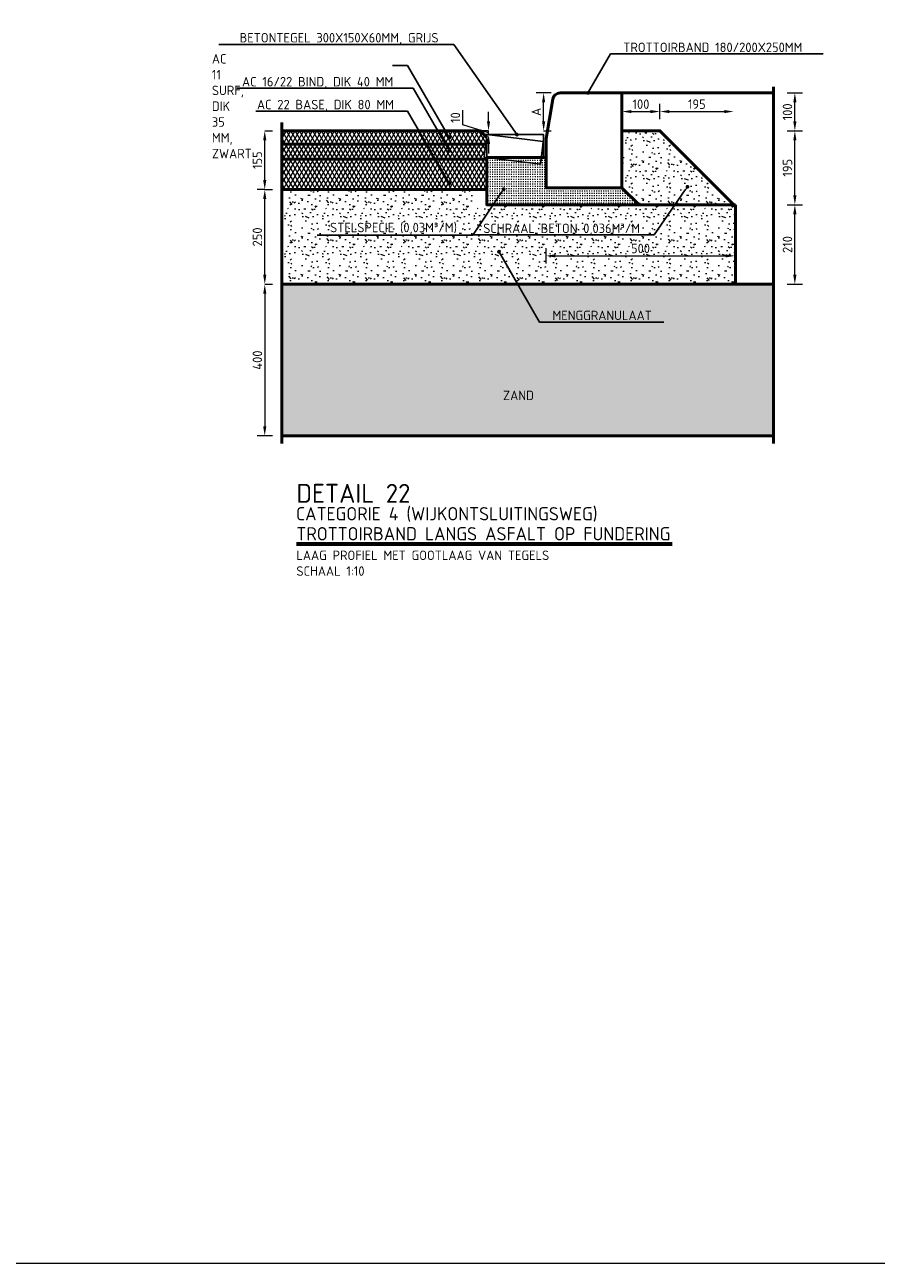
# Model space of a CAD drawing. Header units: metres. Extents: x 92403 to 95147, y 464428 to 465602.
# Tile 221 of 256: x 92593.91 to 92596.16, y 465099.19 to 465102.46. Entities that reach past the tile are written whole.
import ezdxf
from ezdxf import colors
from ezdxf.entities.mleader import LeaderData, LeaderLine
from ezdxf.math import Vec2, Vec3

# ---------------------------------------------------------------- set-up
doc = ezdxf.new("R2010")
doc.units = ezdxf.units.M
for name, pattern in [('NLCS-HIDDEN', [4, 2, -2]), ('VW-1-1_STREEP', [2, 1, -1]), ('XX-PROJECTGRENS', [18, 12, -3, 0, -3])]:
    doc.linetypes.add(name, pattern=pattern)
doc.layers.get('0').update_dxf_attribs({"linetype": 'CONTINUOUS'})
doc.layers.get('Defpoints').update_dxf_attribs({"linetype": 'CONTINUOUS'})
for name, color, linetype, lineweight in [('N-WE-GW-GROND_ZAND_CUNETZAND-AD-10', 7, 'CONTINUOUS', 18), ('N-WE-GW-GROND_ZAND_CUNETZAND-WERK-T25', 7, 'CONTINUOUS', 25), ('N-WE-KG-PROJECTGRENS-GD', 7, 'XX-PROJECTGRENS', 50), ('N-WE-VH-GOOT-GN', 170, 'NLCS-HIDDEN', 25), ('N-WE-VH-KANTOPSLUITING_TROTTOIRBAND_130 150-GD', 210, 'CONTINUOUS', 50), ('N-WE-VH-VERHARDING_ASFALT-AD-10', 252, 'CONTINUOUS', 18), ('N-WE-VH-VERHARDING_ASFALT-GD', 252, 'CONTINUOUS', 50), ('N-WE-VH-VERHARDING_ASFALT-T25', 7, 'CONTINUOUS', 25), ('N-WE-VH-VERHARDING_BETON-AD-10', 252, 'CONTINUOUS', 18), ('N-WE-VH-VERHARDING_BETON_SCHRAAL-GD', 252, 'CONTINUOUS', 50), ('N-WE-VH-VERHARDING_BETON_SCHRAAL-T25', 7, 'CONTINUOUS', 25), ('N-WE-VH-VERHARDING_FUNDERING-AD-10', 252, 'CONTINUOUS', 18), ('N-WE-VH-VERHARDING_TEGEL-GD', 252, 'CONTINUOUS', 50), ('N-WE-VW-MARKERING_LANGS_STREEP_11-G', 7, 'VW-1-1_STREEP', 13), ('X-XX-AL-TEKENBLAD_TITELBLOK-T25', 7, 'CONTINUOUS', 25), ('X-XX-AL-TEKENBLAD_TITELBLOK-T35', 50, 'CONTINUOUS', 35), ('X-XX-AL-TEKENBLAD_TITELBLOK-T50', 130, 'CONTINUOUS', 50), ('X-XX-AL-VERWIJZING_DETAIL-M', 7, 'CONTINUOUS', 18)]:
    doc.layers.add(name, color=color, linetype=linetype, lineweight=lineweight)
doc.styles.add('NLCS-ISO-ANNOTATIVE-T25', font='NLCS-ISO.ttf', dxfattribs={"height": 2.5})
doc.styles.add('NLCS-ISO-M10-T25', font='NLCS-ISO.ttf', dxfattribs={"height": 0.025})
doc.styles.add('NLCS-ISO-M10-T35', font='NLCS-ISO.ttf', dxfattribs={"height": 0.035})
doc.styles.add('NLCS-ISO-M10-T50', font='NLCS-ISO.ttf', dxfattribs={"height": 0.05})
doc.dimstyles.new('NLCS-M10-T25-PIJL_L2_H1', dxfattribs={"dimscale": 0.01, "dimtxt": 2.5, "dimasz": 2.5, "dimexe": 2, "dimexo": 2, "dimgap": 0.7, "dimtad": 1, "dimzin": 0, "dimdsep": 46, "dimtxsty": 'NLCS-ISO-M10-T25', "dimcen": 2.5, "dimdle": 2, "dimclrd": 256, "dimclre": 256, "dimclrt": 7, "dimadec": 1, "dimazin": 0, "dimtfac": 1, "dimtdec": 3, "dimtofl": 0, "dimtmove": 1, "dimatfit": 0, "dimfxl": 2, "dimfxlon": 1, "dimtfillclr": 256, "dimtolj": 1, "dimtzin": 0, "dimlwd": -1, "dimlwe": -1, "dimarcsym": 0})
pattern_1 = [(60, (2985.379468, 6084.488832), (-0.00866025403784, 0.005), []), (120, (2985.379468, 6084.488832), (-0.00866025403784, -0.005), [])]
pattern_2 = [(0, (2985.47447, 6084.55283), (0, 0.1), [0, -0.1]), (0, (2985.47547, 6084.51783), (0, 0.1), [0, -0.1]), (0, (2985.47847, 6084.57183), (0, 0.1), [0, -0.1]), (338.1986, (2985.426468, 6084.540832), (0.3000000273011, -0.0999999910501), [0.0107703, -0.5277462]), (216.8699, (2985.436468, 6084.536832), (0.29999999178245, 0.2000000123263), [0.005, -0.495]), (130.6013, (2985.432468, 6084.533832), (0.5000000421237, -0.59999990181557), [0.0092195, -0.9127349]), (206.5651, (2985.39947, 6084.52183), (-0.099999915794, -0.1000001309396), [0.0022361, -0.2213707]), (326.3099, (2985.397468, 6084.520832), (0.1999999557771, -0.1000001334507), [0.0036056, -0.3569496]), (108.4349, (2985.40047, 6084.518832), (-0.0999998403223, 0.2000000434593), [0.0031623, -0.3130655]), (225, (2985.46347, 6084.51183), (-2e-17, -0.100000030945), [0.0042426, -0.1371787]), (0, (2985.46047, 6084.50883), (0.1, 0.1), [0.006, -0.094]), (135, (2985.46647, 6084.50883), (-0.100000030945, 9e-18), [0.0042426, -0.1371787]), (251.5651, (2985.45147, 6084.575832), (0.0999998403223, 0.2000000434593), [0.0031623, -0.3130655]), (0, (2985.45047, 6084.57283), (0.1, 0.1), [0.005, -0.095]), (143.1301, (2985.455468, 6084.572832), (-0.29999999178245, 0.2000000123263), [0.005, -0.495]), (213.6901, (2985.398468, 6084.576832), (0.1999999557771, 0.1000001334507), [0.0036056, -0.3569496]), (341.5651, (2985.39547, 6084.574832), (-0.2000000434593, 0.0999998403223), [0.0063246, -0.3099032]), (126.8699, (2985.401468, 6084.572832), (0.2000000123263, -0.29999999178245), [0.005, -0.495]), (0, (2985.42747, 6084.57283), (0, 0.1), [0, -0.1]), (0, (2985.40047, 6084.54683), (0, 0.1), [0, -0.1]), (0, (2985.42847, 6084.50983), (0, 0.1), [0, -0.1]), (0, (2985.45547, 6084.54083), (0, 0.1), [0, -0.1]), (0, (2985.42647, 6084.55783), (0, 0.1), [0, -0.1]), (0, (2985.40447, 6084.56083), (0, 0.1), [0, -0.1]), (0, (2985.41347, 6084.55483), (0, 0.1), [0, -0.1]), (0, (2985.40947, 6084.53083), (0, 0.1), [0, -0.1]), (0, (2985.38547, 6084.53483), (0, 0.1), [0, -0.1]), (0, (2985.38647, 6084.55783), (0, 0.1), [0, -0.1]), (0, (2985.38347, 6084.57983), (0, 0.1), [0, -0.1]), (0, (2985.41447, 6084.58383), (0, 0.1), [0, -0.1]), (0, (2985.43647, 6084.58783), (0, 0.1), [0, -0.1]), (0, (2985.47147, 6084.58383), (0, 0.1), [0, -0.1]), (0, (2985.44747, 6084.55283), (0, 0.1), [0, -0.1]), (0, (2985.43747, 6084.57083), (0, 0.1), [0, -0.1]), (0, (2985.44547, 6084.52283), (0, 0.1), [0, -0.1]), (0, (2985.41547, 6084.51783), (0, 0.1), [0, -0.1]), (0, (2985.44547, 6084.49583), (0, 0.1), [0, -0.1]), (0, (2985.41247, 6084.50183), (0, 0.1), [0, -0.1]), (0, (2985.38047, 6084.49883), (0, 0.1), [0, -0.1]), (0, (2985.39247, 6084.49383), (0, 0.1), [0, -0.1]), (0, (2985.39347, 6084.50783), (0, 0.1), [0, -0.1]), (0, (2985.46047, 6084.49183), (0, 0.1), [0, -0.1]), (0, (2985.47247, 6084.53283), (0, 0.1), [0, -0.1]), (0, (2985.46747, 6084.56283), (0, 0.1), [0, -0.1]), (0, (2985.42147, 6084.49083), (0, 0.1), [0, -0.1])]

# ---------------------------------------------------------------- blocks, each defined once
blk = doc.blocks.new('*D580')
at = {"layer": 'Defpoints', "color": 0, "transparency": 16777216}
for p in [(92595.1378, 465102.1786), (92595.1378, 465102.1786), (92595.1378, 465102.1686)]:
    blk.add_point(p, dxfattribs=at)
at = {"layer": 'X-XX-AL-VERWIJZING_DETAIL-M', "transparency": 16777216}
for p, q in [((92595.0698, 465102.194), (92595.0698, 465102.233)), ((92595.1378, 465102.2036), (92595.1378, 465102.2286)), ((92595.1378, 465102.1736), (92595.0698, 465102.194)), ((92595.1378, 465102.1786), (92595.1178, 465102.1786)), ((92595.1378, 465102.1686), (92595.1178, 465102.1686)), ((92595.1378, 465102.1686), (92595.1378, 465102.1786)), ((92595.1378, 465102.1436), (92595.1378, 465102.1186))]:
    blk.add_line(p, q, dxfattribs=at)
for points in [[(92595.1336, 465102.2036), (92595.1419, 465102.2036), (92595.1378, 465102.1786)], [(92595.1336, 465102.1436), (92595.1419, 465102.1436), (92595.1378, 465102.1686)]]:
    blk.add_solid(points, dxfattribs=at)
at = {"layer": 'X-XX-AL-VERWIJZING_DETAIL-M', "color": 7, "transparency": 16777216, "insert": (92595.0503, 465102.2135), "char_height": 0.025, "attachment_point": 5, "rotation": 90, "style": 'NLCS-ISO-M10-T25'}
blk.add_mtext('\\A1;10', dxfattribs=at)
blk = doc.blocks.new('*D581')
at = {"layer": 'Defpoints', "color": 0, "transparency": 16777216}
for p in [(92595.2832, 465102.2786), (92595.327, 465102.2786), (92595.2832, 465102.1786)]:
    blk.add_point(p, dxfattribs=at)
at = {"layer": 'X-XX-AL-VERWIJZING_DETAIL-M', "transparency": 16777216}
for p, q in [((92595.3032, 465102.2786), (92595.2632, 465102.2786)), ((92595.2832, 465102.2036), (92595.2832, 465102.2536)), ((92595.2832, 465102.1786), (92595.3032, 465102.1786))]:
    blk.add_line(p, q, dxfattribs=at)
for points in [[(92595.279, 465102.2536), (92595.2873, 465102.2536), (92595.2832, 465102.2786)], [(92595.279, 465102.2036), (92595.2873, 465102.2036), (92595.2832, 465102.1786)]]:
    blk.add_solid(points, dxfattribs=at)
at = {"layer": 'X-XX-AL-VERWIJZING_DETAIL-M', "color": 7, "transparency": 16777216, "insert": (92595.2637, 465102.2286), "char_height": 0.025, "attachment_point": 5, "rotation": 90, "style": 'NLCS-ISO-M10-T25'}
blk.add_mtext('\\A1;A', dxfattribs=at)
blk = doc.blocks.new('*D582')
at = {"layer": 'Defpoints', "color": 0, "transparency": 16777216}
for p in [(92594.5471, 465102.1786), (92594.5471, 465102.1786), (92594.5471, 465102.0236)]:
    blk.add_point(p, dxfattribs=at)
at = {"layer": 'X-XX-AL-VERWIJZING_DETAIL-M', "transparency": 16777216}
for p, q in [((92594.5471, 465102.1786), (92594.5671, 465102.1786)), ((92594.5471, 465102.0486), (92594.5471, 465102.1536)), ((92594.5471, 465102.0236), (92594.5271, 465102.0236))]:
    blk.add_line(p, q, dxfattribs=at)
for points in [[(92594.5429, 465102.1536), (92594.5512, 465102.1536), (92594.5471, 465102.1786)], [(92594.5429, 465102.0486), (92594.5512, 465102.0486), (92594.5471, 465102.0236)]]:
    blk.add_solid(points, dxfattribs=at)
at = {"layer": 'X-XX-AL-VERWIJZING_DETAIL-M', "color": 7, "transparency": 16777216, "insert": (92594.5276, 465102.1011), "char_height": 0.025, "attachment_point": 5, "rotation": 90, "style": 'NLCS-ISO-M10-T25'}
blk.add_mtext('\\A1;155', dxfattribs=at)
blk = doc.blocks.new('*D583')
at = {"layer": 'Defpoints', "color": 0, "transparency": 16777216}
for p in [(92595.79, 465101.9836), (92595.9463, 465101.9836), (92595.79, 465101.7736)]:
    blk.add_point(p, dxfattribs=at)
at = {"layer": 'X-XX-AL-VERWIJZING_DETAIL-M', "transparency": 16777216}
for p, q in [((92595.9263, 465101.9836), (92595.9663, 465101.9836)), ((92595.9463, 465101.7986), (92595.9463, 465101.9586)), ((92595.9263, 465101.7736), (92595.9663, 465101.7736))]:
    blk.add_line(p, q, dxfattribs=at)
for points in [[(92595.9421, 465101.9586), (92595.9505, 465101.9586), (92595.9463, 465101.9836)], [(92595.9421, 465101.7986), (92595.9505, 465101.7986), (92595.9463, 465101.7736)]]:
    blk.add_solid(points, dxfattribs=at)
at = {"layer": 'X-XX-AL-VERWIJZING_DETAIL-M', "color": 7, "transparency": 16777216, "insert": (92595.9268, 465101.8786), "char_height": 0.025, "attachment_point": 5, "rotation": 90, "style": 'NLCS-ISO-M10-T25'}
blk.add_mtext('\\A1;210', dxfattribs=at)
blk = doc.blocks.new('*D584')
at = {"layer": 'Defpoints', "color": 0, "transparency": 16777216}
for p in [(92595.59, 465102.1786), (92595.9463, 465102.1786), (92595.74, 465101.9836)]:
    blk.add_point(p, dxfattribs=at)
at = {"layer": 'X-XX-AL-VERWIJZING_DETAIL-M', "transparency": 16777216}
for p, q in [((92595.9263, 465102.1786), (92595.9663, 465102.1786)), ((92595.9463, 465102.0086), (92595.9463, 465102.1536)), ((92595.9263, 465101.9836), (92595.9663, 465101.9836))]:
    blk.add_line(p, q, dxfattribs=at)
for points in [[(92595.9421, 465102.1536), (92595.9505, 465102.1536), (92595.9463, 465102.1786)], [(92595.9421, 465102.0086), (92595.9505, 465102.0086), (92595.9463, 465101.9836)]]:
    blk.add_solid(points, dxfattribs=at)
at = {"layer": 'X-XX-AL-VERWIJZING_DETAIL-M', "color": 7, "transparency": 16777216, "insert": (92595.9268, 465102.0811), "char_height": 0.025, "attachment_point": 5, "rotation": 90, "style": 'NLCS-ISO-M10-T25'}
blk.add_mtext('\\A1;195', dxfattribs=at)
blk = doc.blocks.new('*D585')
at = {"layer": 'Defpoints', "color": 0, "transparency": 16777216}
for p in [(92595.59, 465102.2786), (92595.9463, 465102.2786), (92595.59, 465102.1786)]:
    blk.add_point(p, dxfattribs=at)
at = {"layer": 'X-XX-AL-VERWIJZING_DETAIL-M', "transparency": 16777216}
for p, q in [((92595.9263, 465102.2786), (92595.9663, 465102.2786)), ((92595.9463, 465102.2036), (92595.9463, 465102.2536)), ((92595.9263, 465102.1786), (92595.9663, 465102.1786))]:
    blk.add_line(p, q, dxfattribs=at)
for points in [[(92595.9421, 465102.2536), (92595.9505, 465102.2536), (92595.9463, 465102.2786)], [(92595.9421, 465102.2036), (92595.9505, 465102.2036), (92595.9463, 465102.1786)]]:
    blk.add_solid(points, dxfattribs=at)
at = {"layer": 'X-XX-AL-VERWIJZING_DETAIL-M', "color": 7, "transparency": 16777216, "insert": (92595.9268, 465102.2286), "char_height": 0.025, "attachment_point": 5, "rotation": 90, "style": 'NLCS-ISO-M10-T25'}
blk.add_mtext('\\A1;100', dxfattribs=at)
blk = doc.blocks.new('*D586')
at = {"layer": 'Defpoints', "color": 0, "transparency": 16777216}
for p in [(92595.785, 465102.2295), (92595.59, 465102.1786), (92595.785, 465101.9836)]:
    blk.add_point(p, dxfattribs=at)
at = {"layer": 'X-XX-AL-VERWIJZING_DETAIL-M', "transparency": 16777216}
for p, q in [((92595.59, 465102.2095), (92595.59, 465102.2495)), ((92595.615, 465102.2295), (92595.76, 465102.2295))]:
    blk.add_line(p, q, dxfattribs=at)
for points in [[(92595.615, 465102.2336), (92595.615, 465102.2253), (92595.59, 465102.2295)], [(92595.76, 465102.2336), (92595.76, 465102.2253), (92595.785, 465102.2295)]]:
    blk.add_solid(points, dxfattribs=at)
at = {"layer": 'X-XX-AL-VERWIJZING_DETAIL-M', "color": 7, "transparency": 16777216, "insert": (92595.6875, 465102.249), "char_height": 0.025, "attachment_point": 5, "style": 'NLCS-ISO-M10-T25'}
blk.add_mtext('\\A1;195', dxfattribs=at)
blk = doc.blocks.new('*D587')
at = {"layer": 'Defpoints', "color": 0, "transparency": 16777216}
for p in [(92594.5471, 465101.7736), (92594.5471, 465101.3736), (92594.5925, 465101.3736)]:
    blk.add_point(p, dxfattribs=at)
at = {"layer": 'X-XX-AL-VERWIJZING_DETAIL-M', "transparency": 16777216}
for p, q in [((92594.5471, 465101.7736), (92594.5671, 465101.7736)), ((92594.5471, 465101.7486), (92594.5471, 465101.3986)), ((92594.5671, 465101.3736), (92594.5271, 465101.3736))]:
    blk.add_line(p, q, dxfattribs=at)
for points in [[(92594.5429, 465101.7486), (92594.5512, 465101.7486), (92594.5471, 465101.7736)], [(92594.5429, 465101.3986), (92594.5512, 465101.3986), (92594.5471, 465101.3736)]]:
    blk.add_solid(points, dxfattribs=at)
at = {"layer": 'X-XX-AL-VERWIJZING_DETAIL-M', "color": 7, "transparency": 16777216, "insert": (92594.5276, 465101.5736), "char_height": 0.025, "attachment_point": 5, "rotation": 90, "style": 'NLCS-ISO-M10-T25'}
blk.add_mtext('\\A1;400', dxfattribs=at)
blk = doc.blocks.new('*D588')
at = {"layer": 'Defpoints', "color": 0, "transparency": 16777216}
for p in [(92595.59, 465102.2295), (92595.49, 465102.1986), (92595.59, 465102.1786)]:
    blk.add_point(p, dxfattribs=at)
at = {"layer": 'X-XX-AL-VERWIJZING_DETAIL-M', "transparency": 16777216}
for p, q in [((92595.59, 465102.2095), (92595.59, 465102.2495)), ((92595.515, 465102.2295), (92595.565, 465102.2295))]:
    blk.add_line(p, q, dxfattribs=at)
for points in [[(92595.515, 465102.2336), (92595.515, 465102.2253), (92595.49, 465102.2295)], [(92595.565, 465102.2336), (92595.565, 465102.2253), (92595.59, 465102.2295)]]:
    blk.add_solid(points, dxfattribs=at)
at = {"layer": 'X-XX-AL-VERWIJZING_DETAIL-M', "color": 7, "transparency": 16777216, "insert": (92595.54, 465102.249), "char_height": 0.025, "attachment_point": 5, "style": 'NLCS-ISO-M10-T25'}
blk.add_mtext('\\A1;100', dxfattribs=at)
blk = doc.blocks.new('_Dot')
at = {"color": 0, "linetype": 'ByBlock', "lineweight": -2}
blk.add_line((-0.5, 0), (-1, 0), dxfattribs=at)
at = {"color": 0, "linetype": 'ByBlock', "const_width": 0.5}
blk.add_lwpolyline([(-0.25, 0, 1), (0.25, 0, 1)], format="xyb", close=True, dxfattribs=at)
blk = doc.blocks.new('*D589')
at = {"layer": 'Defpoints', "color": 0, "transparency": 16777216}
for p in [(92594.5471, 465102.0236), (92594.5471, 465102.0236), (92594.5471, 465101.7736)]:
    blk.add_point(p, dxfattribs=at)
at = {"layer": 'X-XX-AL-VERWIJZING_DETAIL-M', "transparency": 16777216}
for p, q in [((92594.5471, 465102.0236), (92594.5671, 465102.0236)), ((92594.5471, 465101.7986), (92594.5471, 465101.9986)), ((92594.5471, 465101.7736), (92594.5671, 465101.7736))]:
    blk.add_line(p, q, dxfattribs=at)
for points in [[(92594.5429, 465101.9986), (92594.5512, 465101.9986), (92594.5471, 465102.0236)], [(92594.5429, 465101.7986), (92594.5512, 465101.7986), (92594.5471, 465101.7736)]]:
    blk.add_solid(points, dxfattribs=at)
at = {"layer": 'X-XX-AL-VERWIJZING_DETAIL-M', "color": 7, "transparency": 16777216, "insert": (92594.5276, 465101.8986), "char_height": 0.025, "attachment_point": 5, "rotation": 90, "style": 'NLCS-ISO-M10-T25'}
blk.add_mtext('\\A1;250', dxfattribs=at)
blk = doc.blocks.new('*D468')
at = {"layer": 'Defpoints', "color": 0, "transparency": 16777216}
for p in [(92595.2889, 465101.947), (92595.7889, 465101.8487), (92595.7889, 465101.8289)]:
    blk.add_point(p, dxfattribs=at)
at = {"layer": 'X-XX-AL-VERWIJZING_DETAIL-M', "transparency": 16777216}
for p, q in [((92595.2889, 465101.8687), (92595.2889, 465101.8287)), ((92595.7889, 465101.8487), (92595.7889, 465101.8687)), ((92595.3139, 465101.8487), (92595.7639, 465101.8487))]:
    blk.add_line(p, q, dxfattribs=at)
for points in [[(92595.3139, 465101.8528), (92595.3139, 465101.8445), (92595.2889, 465101.8487)], [(92595.7639, 465101.8528), (92595.7639, 465101.8445), (92595.7889, 465101.8487)]]:
    blk.add_solid(points, dxfattribs=at)
at = {"layer": 'X-XX-AL-VERWIJZING_DETAIL-M', "color": 7, "transparency": 16777216, "insert": (92595.5389, 465101.8682), "char_height": 0.025, "attachment_point": 5, "style": 'NLCS-ISO-M10-T25'}
blk.add_mtext('\\A1;500', dxfattribs=at)

msp = doc.modelspace()

# ---------------------------------------------------------------- hatches: boundary and pattern name
at = {"layer": 'N-WE-GW-GROND_ZAND_CUNETZAND-AD-10'}
h = msp.add_hatch(dxfattribs=at)
h.set_pattern_fill('AGW-GROND_ZAND_CUNETZAND', color=256, scale=0.01, pattern_type=2)
h.set_pattern_definition([(0, (2985.3794685, 6084.438832), (0.00625, 0.00625), [0, -0.0125])])
h.paths.add_polyline_path([(92594.592457, 465101.773615), (92594.592457, 465101.373615), (92595.890014, 465101.373615), (92595.890014, 465101.77361), (92594.910127, 465101.773615)])
at = {"layer": 'N-WE-VH-VERHARDING_ASFALT-AD-10'}
h = msp.add_hatch(dxfattribs=at)
h.set_pattern_fill('AVH-ASFALT', color=256, scale=0.01, pattern_type=2)
h.set_pattern_definition(pattern_1)
h.paths.add_polyline_path([(92595.132311, 465102.161504), (92595.116246, 465102.178615), (92594.592457, 465102.178615), (92594.592457, 465102.143615), (92595.130111, 465102.143516), (92595.131967, 465102.158689)])
h = msp.add_hatch(dxfattribs=at)
h.set_pattern_fill('AVH-ASFALT', color=256, scale=0.01, pattern_type=2)
h.set_pattern_definition(pattern_1)
h.paths.add_polyline_path([(92595.130111, 465102.143516), (92594.592457, 465102.143615), (92594.592457, 465102.103615), (92595.129319, 465102.103615), (92595.132865, 465102.108207), (92595.125898, 465102.109059)])
h = msp.add_hatch(dxfattribs=at)
h.set_pattern_fill('AVH-ASFALT', color=256, scale=0.01, pattern_type=2)
h.set_pattern_definition(pattern_1)
h.paths.add_polyline_path([(92595.133165, 465102.103615), (92594.592457, 465102.103615), (92594.592457, 465102.023615), (92595.133165, 465102.023615)])
at = {"layer": 'N-WE-VH-VERHARDING_BETON-AD-10'}
h = msp.add_hatch(dxfattribs=at)
h.set_pattern_fill('AVH-BETON_SCHRAAL', color=256, scale=0.01, pattern_type=2)
h.set_pattern_definition(pattern_2)
h.paths.add_polyline_path([(92595.785062, 465101.983615), (92595.740035, 465102.028236), (92595.740035, 465102.028578), (92595.590014, 465102.178615), (92595.490014, 465102.178615), (92595.490014, 465102.028615), (92595.535014, 465101.983615)])
at = {"layer": 'N-WE-VH-VERHARDING_FUNDERING-AD-10'}
h = msp.add_hatch(dxfattribs=at)
h.set_pattern_fill('AVH-FUNDERING_ZANDCEMENTSTAB', color=256, scale=0.01, pattern_type=2)
h.set_pattern_definition([(0, (2985.3794685, 6084.488832), (0.03125, 0.00625), [0, -0.00625])])
h.paths.add_polyline_path([(92595.133058, 465102.108272), (92595.133165, 465101.983615), (92595.535014, 465101.983615), (92595.490014, 465102.028615), (92595.290014, 465102.028615), (92595.290014, 465102.108615), (92595.208165, 465102.108596)])
h.paths.add_polyline_path([(92595.290014, 465102.108615), (92595.133323, 465102.108615), (92595.133058, 465102.108272), (92595.208165, 465102.108596)], flags=17)
h = msp.add_hatch(dxfattribs=at)
h.set_pattern_fill('AVH-FUNDERING_GRANULAAT', color=256, scale=0.01, pattern_type=2)
h.set_pattern_definition(pattern_2)
h.paths.add_polyline_path([(92595.789979, 465101.773193), (92595.790039, 465101.983561), (92595.110016, 465101.983615), (92595.109968, 465102.023615), (92594.592457, 465102.023615), (92594.592421, 465101.773197)])

# ---------------------------------------------------------------- linework, layer by layer
at = {"layer": 'N-WE-KG-PROJECTGRENS-GD'}
for p, q in [((92595.890014, 465101.353652), (92595.890014, 465102.295115)), ((92594.592457, 465102.200859), (92594.592457, 465101.353615))]:
    msp.add_line(p, q, dxfattribs=at)
at = {"layer": 'N-WE-VH-GOOT-GN', "flags": 128}
msp.add_lwpolyline([(92595.131967, 465102.158689), (92595.125898, 465102.109059), (92595.274789, 465102.090852), (92595.280858, 465102.140482), (92595.282071, 465102.150408), (92595.13318, 465102.168615)], close=True, dxfattribs=at)
at = {"layer": 'N-WE-VH-GOOT-GN', "linetype": 'Continuous', "flags": 128}
msp.add_lwpolyline([(92595.133178, 465102.158615), (92595.133165, 465102.108615), (92595.283165, 465102.108577), (92595.283178, 465102.158577), (92595.28318, 465102.168577), (92595.13318, 465102.168615)], close=True, dxfattribs=at)
at = {"layer": 'N-WE-VH-KANTOPSLUITING_TROTTOIRBAND_130 150-GD', "flags": 128}
msp.add_lwpolyline([(92595.307228, 465102.261903), (92595.290014, 465102.158615), (92595.290014, 465102.028615), (92595.490014, 465102.028615), (92595.490014, 465102.278615), (92595.326956, 465102.278615, 0.36662936)], format="xyb", close=True, dxfattribs=at)
at = {"layer": 'N-WE-VH-VERHARDING_ASFALT-GD'}
msp.add_line((92595.13318, 465102.160578), (92595.116246, 465102.178615), dxfattribs=at)
for points in [[(92594.592457, 465102.178615), (92595.116246, 465102.178615)], [(92594.592457, 465102.143615), (92595.131326, 465102.143515)], [(92594.592457, 465102.103615), (92595.129319, 465102.103615)], [(92594.592457, 465102.023615), (92595.133165, 465102.023615)], [(92594.592457, 465101.373615), (92595.890014, 465101.373615)]]:
    msp.add_lwpolyline(points, dxfattribs=at)
at = {"layer": 'N-WE-VH-VERHARDING_BETON_SCHRAAL-GD'}
for points in [[(92595.785014, 465101.983615), (92595.535014, 465101.983615), (92595.490014, 465102.028615), (92595.490014, 465102.178615), (92595.590014, 465102.178615), (92595.739998, 465102.028615), (92595.739998, 465102.028615), (92595.785014, 465101.983615)], [(92595.790015, 465101.983561), (92595.740035, 465101.983615)], [(92595.790014, 465101.773615), (92595.790015, 465101.983561)], [(92595.890014, 465101.773615), (92594.592489, 465101.773615)]]:
    msp.add_lwpolyline(points, dxfattribs=at)
msp.add_lwpolyline([(92595.133165, 465102.10817), (92595.290014, 465102.108575), (92595.290014, 465102.028615), (92595.490014, 465102.028615), (92595.535014, 465101.983615), (92595.133165, 465101.983615), (92595.133165, 465101.983615)], close=True, dxfattribs=at)
at = {"layer": 'N-WE-VH-VERHARDING_TEGEL-GD', "flags": 128}
msp.add_lwpolyline([(92595.490014, 465102.278615), (92595.890014, 465102.278615)], dxfattribs=at)
at = {"layer": 'N-WE-VW-MARKERING_LANGS_STREEP_11-G', "linetype": 'Continuous'}
msp.add_lwpolyline([(92590.88378, 465099.190265), (92603.852078, 465099.190265), (92603.852078, 465111.01153), (92590.88378, 465111.01153)], close=True, dxfattribs=at)
at = {"layer": 'X-XX-AL-TEKENBLAD_TITELBLOK-T35'}
for p, q in [((92594.630584, 465101.090919), (92595.622588, 465101.090919)), ((92594.630584, 465101.085919), (92595.622588, 465101.085919))]:
    msp.add_line(p, q, dxfattribs=at)

# ---------------------------------------------------------------- texts
at = {"layer": 'N-WE-GW-GROND_ZAND_CUNETZAND-WERK-T25', "insert": (92595.175996, 465101.467836), "char_height": 0.025, "attachment_point": 7, "style": 'NLCS-ISO-ANNOTATIVE-T25'}
msp.add_mtext('ZAND', dxfattribs=at)
at = {"layer": 'X-XX-AL-TEKENBLAD_TITELBLOK-T25', "insert": (92594.630584, 465101.004267), "char_height": 0.025, "attachment_point": 7, "style": 'NLCS-ISO-M10-T25'}
msp.add_mtext('LAAG PROFIEL MET GOOTLAAG VAN TEGELS\\PSCHAAL 1:10', dxfattribs=at)
at = {"layer": 'X-XX-AL-TEKENBLAD_TITELBLOK-T35', "char_height": 0.035, "width": 1.298086, "attachment_point": 7, "style": 'NLCS-ISO-M10-T35'}
for s, insert in [('CATEGORIE 4 (WIJKONTSLUITINGSWEG)', (92594.629716, 465101.147152)), ('TROTTOIRBAND LANGS ASFALT OP FUNDERING', (92594.630584, 465101.097694))]:
    msp.add_mtext(s, dxfattribs=dict(at, insert=insert))
at = {"layer": 'X-XX-AL-TEKENBLAD_TITELBLOK-T50', "insert": (92594.630584, 465101.196862), "char_height": 0.05, "width": 1.298086, "attachment_point": 7, "style": 'NLCS-ISO-M10-T50'}
msp.add_mtext('DETAIL 22', dxfattribs=at)

# ---------------------------------------------------------------- dimensions: what is measured, and where the dimension line sits
at = {"layer": 'X-XX-AL-VERWIJZING_DETAIL-M'}
dim = msp.add_linear_dim(base=(92595.28318, 465102.278615), p1=(92595.28318, 465102.178615), p2=(92595.326956, 465102.278615), angle=90, text='A', dimstyle='NLCS-M10-T25-PIJL_L2_H1', override={"dimdec": 0, "dimlfac": 1000}, dxfattribs=at)
dim.commit()
dim.dimension.update_dxf_attribs({"geometry": '*D581', "text_midpoint": (92595.26368, 465102.228615)})
for base, p1, p2, picture, middle in [((92595.946303, 465102.278615), (92595.590014, 465102.178615), (92595.590014, 465102.278615), '*D585', (92595.926803, 465102.228615)), ((92595.137774, 465102.178615), (92595.137774, 465102.168615), (92595.137774, 465102.178615), '*D580', (92595.050274, 465102.201015)), ((92594.547072, 465102.178615), (92594.547072, 465102.023615), (92594.547072, 465102.178615), '*D582', (92594.527572, 465102.101115)), ((92595.946303, 465102.178615), (92595.740035, 465101.983615), (92595.590014, 465102.178615), '*D584', (92595.926803, 465102.081115)), ((92594.547072, 465102.023615), (92594.547072, 465101.773615), (92594.547072, 465102.023615), '*D589', (92594.527572, 465101.898615)), ((92595.946303, 465101.983615), (92595.790014, 465101.773615), (92595.790015, 465101.983615), '*D583', (92595.926803, 465101.878615)), ((92594.547072, 465101.373615), (92594.547072, 465101.773615), (92594.592457, 465101.373615), '*D587', (92594.527572, 465101.573615))]:
    dim = msp.add_linear_dim(base=base, p1=p1, p2=p2, angle=90, dimstyle='NLCS-M10-T25-PIJL_L2_H1', override={"dimdec": 0, "dimlfac": 1000}, dxfattribs=at)
    dim.commit()
    dim.dimension.update_dxf_attribs({"geometry": picture, "text_midpoint": middle})
for base, p1, p2, override, picture, middle in [((92595.590014, 465102.229483), (92595.490014, 465102.198615), (92595.590014, 465102.178615), {"dimdec": 0, "dimlfac": 1000, "dimse1": 1}, '*D588', (92595.540014, 465102.248983)), ((92595.785014, 465102.229483), (92595.590014, 465102.178615), (92595.785014, 465101.983615), {"dimdec": 0, "dimlfac": 1000, "dimse2": 1}, '*D586', (92595.687514, 465102.248983)), ((92595.78891, 465101.848675), (92595.28891, 465101.946955), (92595.78891, 465101.82894), {"dimdec": 0, "dimlfac": 1000}, '*D468', (92595.53891, 465101.868175))]:
    dim = msp.add_linear_dim(base=base, p1=p1, p2=p2, dimstyle='NLCS-M10-T25-PIJL_L2_H1', override=override, dxfattribs=at)
    dim.commit()
    dim.dimension.update_dxf_attribs({"geometry": picture, "text_midpoint": middle})

# ---------------------------------------------------------------- leaders
at = {"layer": 'N-WE-VH-VERHARDING_ASFALT-T25', "linetype": 'ByBlock'}
ml = msp.add_multileader_mtext('Standard', dxfattribs=at)
ml.set_content('BETONTEGEL 300X150X60MM, GRIJS', color=7, style='NLCS-ISO-M10-T25')
ml.set_leader_properties(color=256, lineweight=-1)
ml.set_arrow_properties(name='DOT')
ml.build(insert=Vec2(0, 0))
ml.multileader.update_dxf_attribs({"text_left_attachment_type": 5, "text_right_attachment_type": 5, "dogleg_length": 2.5, "arrow_head_size": 0.01, "scale": 0.01})
ctx = ml.context
ctx.base_point, ctx.scale, ctx.char_height, ctx.arrow_head_size, ctx.landing_gap_size, ctx.plane_origin = Vec3(92594.471534, 465102.406758), 0.01, 0.025, 0.01, 0.009, Vec3(92595.212743, 465102.168615)
ctx.left_attachment, ctx.right_attachment = 5, 5
notes = []
notes.append((ctx, [(0, (1, 1, 0), (92595.045784, 465102.406758), (-1, 0), 0.025, [(0, [(92595.212743, 465102.168615)], 0, [])])]))
ctx.mtext.insert, ctx.mtext.flow_direction = Vec3(92594.480534, 465102.436758), 5
ml = msp.add_multileader_mtext('Standard', dxfattribs=at)
ml.set_content('TROTTOIRBAND 180/200X250MM', color=7, style='NLCS-ISO-M10-T25')
ml.set_leader_properties(color=256, lineweight=-1)
ml.set_arrow_properties(name='DOT')
ml.build(insert=Vec2(0, 0))
ml.multileader.update_dxf_attribs({"text_left_attachment_type": 5, "text_right_attachment_type": 5, "dogleg_length": 2.5, "arrow_head_size": 0.01, "scale": 0.01})
ctx = ml.context
ctx.base_point, ctx.scale, ctx.char_height, ctx.arrow_head_size, ctx.landing_gap_size, ctx.plane_origin = Vec3(92595.484392, 465102.381461), 0.01, 0.025, 0.01, 0.009, Vec3(92595.400014, 465102.278615)
ctx.left_attachment, ctx.right_attachment = 5, 5
notes.append((ctx, [(0, (1, 1, 0), (92595.459392, 465102.381461), (1, 0), 0.025, [(0, [(92595.400014, 465102.278615)], 0, [])])]))
ctx.mtext.insert, ctx.mtext.flow_direction = Vec3(92595.493392, 465102.411461), 5
ml = msp.add_multileader_mtext('Standard', dxfattribs=at)
ml.set_content('\\A1;AC 11 SURF, DIK 35 MM, ZWART', color=7, style='NLCS-ISO-M10-T25')
ml.set_leader_properties(color=256, lineweight=-1)
ml.set_arrow_properties(name='DOT')
ml.build(insert=Vec2(0, 0))
ml.multileader.update_dxf_attribs({"text_left_attachment_type": 5, "text_right_attachment_type": 5, "dogleg_length": 0.025, "arrow_head_size": 0.01, "scale": 0.01})
ctx = ml.context
ctx.base_point, ctx.scale, ctx.char_height, ctx.arrow_head_size, ctx.landing_gap_size, ctx.plane_origin = Vec3(92594.398499, 465102.35113), 0.01, 0.025, 0.01, 0.009, Vec3(92595.034072, 465102.160478)
ctx.left_attachment, ctx.right_attachment = 5, 5
notes.append((ctx, [(0, (1, 1, 0), (92594.923999, 465102.35113), (-1, 0), 0.025, [(0, [(92595.034072, 465102.160478)], 0, [])])]))
ctx.mtext.insert, ctx.mtext.width, ctx.mtext.flow_direction = Vec3(92594.407499, 465102.38113), 0.58795303, 5
ml = msp.add_multileader_mtext('Standard', dxfattribs=at)
ml.set_content('\\A1;AC 16/22 BIND, DIK 40 MM', color=7, style='NLCS-ISO-M10-T25')
ml.set_leader_properties(color=256, lineweight=-1)
ml.set_arrow_properties(name='DOT')
ml.build(insert=Vec2(0, 0))
ml.multileader.update_dxf_attribs({"text_left_attachment_type": 5, "text_right_attachment_type": 5, "dogleg_length": 0.025, "arrow_head_size": 0.01, "scale": 0.01})
ctx = ml.context
ctx.base_point, ctx.scale, ctx.char_height, ctx.arrow_head_size, ctx.landing_gap_size, ctx.plane_origin = Vec3(92594.478038, 465102.290771), 0.01, 0.025, 0.01, 0.009, Vec3(92595.034072, 465102.125632)
ctx.left_attachment, ctx.right_attachment = 5, 5
notes.append((ctx, [(0, (1, 1, 0), (92594.938729, 465102.290771), (-1, 0), 0.043941, [(0, [(92595.034072, 465102.125632)], 0, [])])]))
ctx.mtext.insert, ctx.mtext.flow_direction = Vec3(92594.487038, 465102.320771), 5
ml = msp.add_multileader_mtext('Standard', dxfattribs=at)
ml.set_content('AC 22 BASE, DIK 80 MM', color=7, style='NLCS-ISO-M10-T25')
ml.set_leader_properties(color=256, lineweight=-1)
ml.set_arrow_properties(name='DOT')
ml.build(insert=Vec2(0, 0))
ml.multileader.update_dxf_attribs({"text_left_attachment_type": 5, "text_right_attachment_type": 5, "dogleg_length": 0.025, "arrow_head_size": 0.01, "scale": 0.01})
ctx = ml.context
ctx.base_point, ctx.scale, ctx.char_height, ctx.arrow_head_size, ctx.landing_gap_size, ctx.plane_origin = Vec3(92594.517506, 465102.230412), 0.01, 0.025, 0.01, 0.009, Vec3(92595.034072, 465102.03976)
ctx.left_attachment, ctx.right_attachment = 5, 5
notes.append((ctx, [(0, (1, 1, 0), (92594.923999, 465102.230412), (-1, 0), 0.027243, [(0, [(92595.034072, 465102.03976)], 0, [])])]))
ctx.mtext.insert, ctx.mtext.flow_direction = Vec3(92594.526506, 465102.260412), 5
ml = msp.add_multileader_mtext('Standard', dxfattribs=at)
ml.set_content('\\A1;SCHRAAL BETON 0,036M³/M', color=7, style='NLCS-ISO-M10-T25')
ml.set_leader_properties(color=256, lineweight=-1)
ml.set_arrow_properties(name='DOT')
ml.build(insert=Vec2(0, 0))
ml.multileader.update_dxf_attribs({"text_left_attachment_type": 5, "text_right_attachment_type": 5, "dogleg_length": 2.5, "arrow_head_size": 0.01, "scale": 0.01})
ctx = ml.context
ctx.base_point, ctx.scale, ctx.char_height, ctx.arrow_head_size, ctx.landing_gap_size, ctx.plane_origin = Vec3(92595.114762, 465101.903795), 0.01, 0.025, 0.01, 0.009, Vec3(92595.563462, 465102.080497)
ctx.left_attachment, ctx.right_attachment = 5, 5
notes.append((ctx, [(1, (1, 1, 0), (92595.575262, 465101.903795), (-1, 0), 0.025, [(0, [(92595.662795, 465102.030861)], 0, [])])]))
ctx.mtext.insert, ctx.mtext.flow_direction = Vec3(92595.123762, 465101.933795), 5
ml = msp.add_multileader_mtext('Standard', dxfattribs=at)
ml.set_content('\\A1;MENGGRANULAAT', color=7, style='NLCS-ISO-M10-T25')
ml.set_leader_properties(color=256, lineweight=-1)
ml.set_arrow_properties(name='DOT')
ml.build(insert=Vec2(0, 0))
ml.multileader.update_dxf_attribs({"text_left_attachment_type": 5, "text_right_attachment_type": 5, "dogleg_length": 2.5, "arrow_head_size": 0.01, "scale": 0.01})
ctx = ml.context
ctx.base_point, ctx.scale, ctx.char_height, ctx.arrow_head_size, ctx.landing_gap_size, ctx.plane_origin = Vec3(92595.297392, 465101.674051), 0.01, 0.025, 0.01, 0.009, Vec3(92595.189575, 465101.817495)
ctx.left_attachment, ctx.right_attachment = 5, 5
notes.append((ctx, [(0, (1, 1, 0), (92595.272392, 465101.674051), (1, 0), 0.025, [(0, [(92595.165349, 465101.859614)], 0, [])])]))
ctx.mtext.insert, ctx.mtext.flow_direction = Vec3(92595.306392, 465101.704051), 5
at = {"layer": 'N-WE-VH-VERHARDING_BETON_SCHRAAL-T25', "linetype": 'ByBlock'}
ml = msp.add_multileader_mtext('Standard', dxfattribs=at)
ml.set_content('\\A1;STELSPECIE (0,03M³/M)', color=7, style='NLCS-ISO-M10-T25')
ml.set_leader_properties(color=256, lineweight=-1)
ml.set_arrow_properties(name='DOT')
ml.build(insert=Vec2(0, 0))
ml.multileader.update_dxf_attribs({"text_left_attachment_type": 5, "text_right_attachment_type": 5, "dogleg_length": 0.025, "arrow_head_size": 0.01, "scale": 0.01})
ctx = ml.context
ctx.base_point, ctx.scale, ctx.char_height, ctx.arrow_head_size, ctx.landing_gap_size, ctx.plane_origin = Vec3(92594.710427, 465101.903518), 0.01, 0.025, 0.01, 0.009, Vec3(92595.177763, 465102.024712)
ctx.left_attachment, ctx.right_attachment = 5, 5
notes.append((ctx, [(1, (1, 1, 0), (92595.095927, 465101.903518), (-1, 0), 0.025, [(0, [(92595.177763, 465102.024712)], 0, [])])]))
ctx.mtext.insert, ctx.mtext.flow_direction = Vec3(92594.719427, 465101.936018), 5
for ctx, leaders in notes:
    for number, flags, end, landing, length, lines in leaders:
        leader = LeaderData()
        leader.index, (leader.has_last_leader_line, leader.has_dogleg_vector, leader.attachment_direction) = number, flags
        leader.last_leader_point, leader.dogleg_vector, leader.dogleg_length = Vec3(end), Vec3(landing), length
        for number, points, colour, breaks in lines:
            line = LeaderLine()
            line.index, line.vertices, line.color, line.breaks = number, Vec3.list(points), colors.encode_raw_color(colour), breaks
            leader.lines.append(line)
        ctx.leaders.append(leader)

doc.saveas('drawing.dxf')
